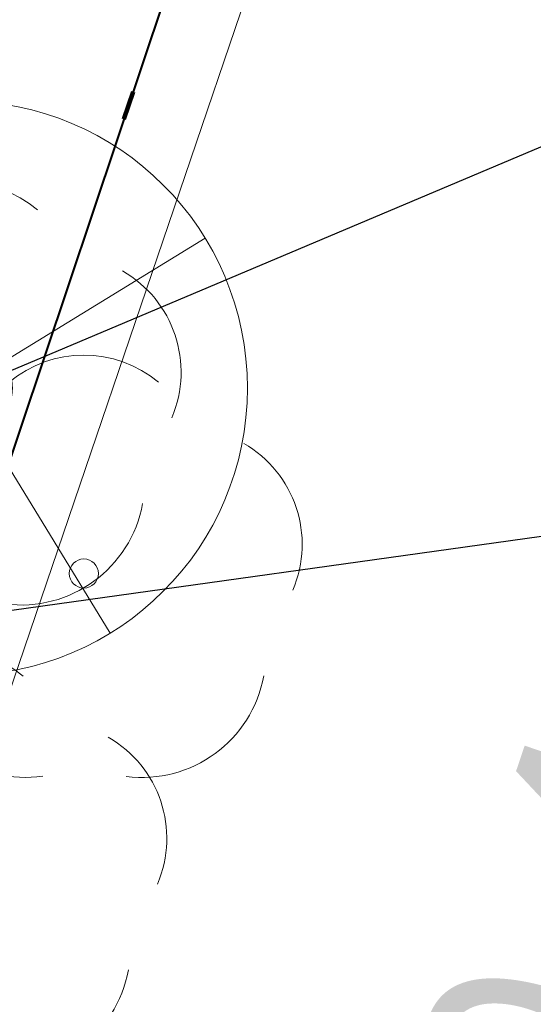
# Model space of a CAD drawing. Header units: metres. Extents: x 6599773 to 13199707, y 5688499 to 11377233.
# Tile 74 of 256: x 6599923.84 to 6599925.6, y 5688756.52 to 5688759.9. Entities that reach past the tile are written whole.
import ezdxf
from ezdxf import colors
from ezdxf.entities.mleader import LeaderData, LeaderLine
from ezdxf.enums import TextEntityAlignment as Align
from ezdxf.math import Vec2, Vec3

# ---------------------------------------------------------------- set-up
doc = ezdxf.new("R2010")
doc.units = ezdxf.units.M
doc.header["$MEASUREMENT"] = 0
for name, pattern in [('1', [0]), ('9', [1, 0, -1]), ('BTO', [0]), ('BUF', [0]), ('UPT', [0])]:
    doc.linetypes.add(name, pattern=pattern)
doc.layers.get('0').update_dxf_attribs({"linetype": 'CONTINUOUS', "lineweight": 5})
for name, color, linetype, lineweight in [('_kolor chodnik', 50, '1', 0), ('_kolor zjazdy kostka', 7, '1', 0), ('_kolor ścieżka', 10, '1', 0), ('_linie rozgran', 100, '9', 90), ('_opis drzewa', 7, 'BUF', 25), ('_opiskd', 14, 'CONTINUOUS', 15), ('_wycinka', 10, 'BUF', 15), ('OTZ_T_0', 7, 'CONTINUOUS', 13), ('UTTPOM_L_0', 30, 'UPT', 9), ('UWWOC_T_0', 5, 'CONTINUOUS', 9)]:
    doc.layers.add(name, color=color, linetype=linetype, lineweight=lineweight)
doc.layers.add('_kolor jezdnia', color=7, linetype='1', lineweight=0, true_color=0x00dbdb)
doc.layers.add('_podział mój', color=7, linetype='BTO', lineweight=40, true_color=0xdb70ff)
doc.styles.add('opis drzewa', font='ARIALN.TTF', dxfattribs={"width": 0.7, "height": 1.6})
doc.styles.add('STYL_ARIAL', font='ARIALN.TTF', dxfattribs={"width": 0.75, "oblique": 0.1})
pattern_1 = [(45, (0, 0), (-0.1767766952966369, 0.1767766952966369), []), (135, (0, 0), (-0.1767766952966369, -0.1767766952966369), [])]

# ---------------------------------------------------------------- blocks, each defined once
blk = doc.blocks.new('ddddd')
at = {"layer": '_wycinka'}
for p, q in [((6600244.106448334, 5690836.218476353), (6600245.135551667, 5690834.535523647)), ((6600245.462476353, 5690835.891551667), (6600243.779523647, 5690834.862448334))]:
    blk.add_line(p, q, dxfattribs=at)
blk.add_circle((6600244.621, 5690835.377), 0.986329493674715, dxfattribs=at)
blk = doc.blocks.new('_Dot')
at = {"color": 0, "linetype": 'ByBlock', "lineweight": -2}
blk.add_line((-0.5, 0), (-1, 0), dxfattribs=at)
at = {"color": 0, "linetype": 'ByBlock', "const_width": 0.5}
blk.add_lwpolyline([(-0.25, 0, 1), (0.25, 0, 1)], format="xyb", close=True, dxfattribs=at)
blk = doc.blocks.new('922')
at = {"layer": 'OTZ_T_0', "color": 0}
blk.add_circle((0, 0), 0.05, dxfattribs=at)
for centre, radius, start, end in [((0, 0.35), 0.4, 50.114, 129.886), ((-0.35, 0.1), 0.4, 119.84816, 203.51949), ((0.35, 0.1), 0.4, 336.88451, 60.15184), ((-0.2, -0.3), 0.4, 187.477, 278.47884), ((0.2, -0.275), 0.425, 262.6459300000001, 349.62892)]:
    blk.add_arc(centre, radius, start, end, dxfattribs=at)

msp = doc.modelspace()

# ---------------------------------------------------------------- hatches: boundary and pattern name
at = {"layer": '_kolor chodnik'}
h = msp.add_hatch(dxfattribs=at)
h.set_pattern_fill('ANSI37', color=256, scale=2)
h.set_pattern_definition(pattern_1)
h.paths.add_polyline_path([(6599849.938171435, 5688542.085872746), (6599852.232147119, 5688548.938742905), (6599853.573135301, 5688548.489851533), (6599853.827082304, 5688549.248475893), (6599851.793849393, 5688549.929093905), (6599849.895278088, 5688548.982823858), (6599847.823506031, 5688542.793750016)])
edge = h.paths.add_edge_path()
edge.add_line((6600018.106075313, 5689087.454911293), (6600022.42781917, 5689091.229234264))
edge.add_line((6600022.42781917, 5689091.229234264), (6600020.233254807, 5689093.742094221))
edge.add_line((6600020.233254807, 5689093.742094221), (6600017.159471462, 5689091.057656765))
edge.add_arc((6600023.275194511, 5689085.3851404), 8.341433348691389, 137.1531559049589, 148.8016577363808)
edge.add_line((6600016.140105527, 5689089.706021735), (6600018.106075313, 5689087.454911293))
h.paths.add_polyline_path([(6600038.501784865, 5689187.592294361), (6600037.906968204, 5689187.700586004), (6600037.63829624, 5689186.224843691), (6600038.240083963, 5689186.115282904)])
h.paths.add_polyline_path([(6600069.098302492, 5689360.276020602), (6600068.321239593, 5689360.413462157), (6600068.064048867, 5689358.936495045), (6600068.836639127, 5689358.799546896)])
h.paths.add_polyline_path([(6600082.393785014, 5689362.950258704), (6600082.941124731, 5689366.103121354), (6600081.481377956, 5689366.361351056), (6600080.923159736, 5689363.210828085)])
h.paths.add_polyline_path([(6600074.022236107, 5689388.065861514), (6600072.983907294, 5689388.249860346), (6600072.723374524, 5689386.77253894), (6600073.760538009, 5689386.588865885)])
h.paths.add_polyline_path([(6600105.613104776, 5689486.405659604), (6600106.749499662, 5689489.711933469), (6600105.298891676, 5689490.233346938), (6600104.143487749, 5689486.917306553)], flags=17)
h.paths.add_polyline_path([(6600132.519778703, 5689678.737346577), (6600131.761827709, 5689678.896110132), (6600131.444670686, 5689677.429261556), (6600132.212256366, 5689677.269208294)])
h.paths.add_polyline_path([(6600156.649397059, 5689798.7449027), (6600156.48800471, 5689797.958860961), (6600157.450195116, 5689797.757316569), (6600157.615023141, 5689798.542205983)])
h.paths.add_polyline_path([(6600189.055358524, 5689948.643107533), (6600187.902868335, 5689948.884512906), (6600187.600024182, 5689947.417400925), (6600188.748131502, 5689947.176379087)])
edge = h.paths.add_edge_path()
edge.add_line((6600204.459383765, 5690032.969035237), (6600204.153258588, 5690031.227801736))
edge.add_arc((6600202.328347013, 5690027.299936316), 4.331100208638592, 41.85300125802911, 65.08011549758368, ccw=False)
edge.add_arc((6600032.90393149, 5690051.979071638), 174.020003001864, 352.8070218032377, 353.495463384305)
edge.add_arc((6600202.372679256, 5690027.343587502), 5.999999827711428, 55.12102442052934, 69.64815978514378)
edge = h.paths.add_edge_path()
edge.add_line((6600205.046027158, 5690040.265402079), (6600204.972740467, 5690038.483452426))
edge.add_arc((6600203.986269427, 5690044.401803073), 5.999999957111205, 279.4630688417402, 294.9140560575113)
edge.add_line((6600206.513819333, 5690038.960158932), (6600206.607027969, 5690041.030672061))
edge.add_arc((6600203.986269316, 5690044.401803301), 4.270000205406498, 284.3702444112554, 307.86193139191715, ccw=False)
edge = h.paths.add_edge_path()
edge.add_arc((6600203.547470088, 5690044.558759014), 6.446878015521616, 324.4350091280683, 356.2013368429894, ccw=False)
edge.add_arc((6600203.986269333, 5690044.401803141), 6.00000007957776, 323.2169970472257, 357.4193489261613)
h.paths.add_polyline_path([(6600208.910055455, 5690121.713696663), (6600208.146285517, 5690121.748120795), (6600207.125602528, 5690121.794124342), (6600209.971605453, 5690121.665851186)])
edge = h.paths.add_edge_path()
edge.add_line((6600238.769818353, 5690481.648294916), (6600240.338176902, 5690490.873746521))
edge.add_line((6600240.338176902, 5690490.873746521), (6600241.251295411, 5690510.829461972))
edge.add_line((6600241.251295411, 5690510.829461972), (6600239.524022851, 5690510.928942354))
edge.add_line((6600239.524022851, 5690510.928942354), (6600238.633343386, 5690491.167757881))
edge.add_line((6600238.633343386, 5690491.167757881), (6600234.579716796, 5690467.661262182))
edge.add_line((6600234.579716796, 5690467.661262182), (6600234.449796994, 5690464.966873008))
edge.add_arc((6600242.443669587, 5690464.607462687), 8.00194818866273, 177.4256738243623, 268.2543056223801)
edge.add_line((6600242.199903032, 5690456.609228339), (6600242.216657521, 5690457.359274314))
edge.add_line((6600242.216657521, 5690457.359274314), (6600242.305257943, 5690458.836738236))
edge.add_arc((6600242.444504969, 5690464.607952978), 5.772894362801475, 177.0298084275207, 268.6178439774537, ccw=False)
edge.add_line((6600236.679365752, 5690464.907083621), (6600236.951876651, 5690470.95443634))
edge.add_line((6600236.951876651, 5690470.95443634), (6600238.150786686, 5690478.210832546))
edge.add_line((6600238.150786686, 5690478.210832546), (6600238.769818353, 5690481.648294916))
h.paths.add_polyline_path([(6600238.769818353, 5690481.648294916), (6600238.150786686, 5690478.210832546), (6600239.670056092, 5690477.930590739), (6600240.266710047, 5690481.376366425)], flags=17)
edge = h.paths.add_edge_path()
edge.add_line((6600223.366500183, 5690460.339976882), (6600223.276803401, 5690457.948865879))
edge.add_arc((6600221.105749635, 5690465.64864014), 7.999999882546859, 285.7465040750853, 299.8464885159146)
edge.add_line((6600225.08717264, 5690458.709744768), (6600225.240084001, 5690461.623695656))
edge.add_arc((6600221.105749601, 5690465.648640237), 5.769999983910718, 293.06724420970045, 315.7681070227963, ccw=False)
edge = h.paths.add_edge_path()
edge.add_arc((6600220.025145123, 5690444.676291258), 5.77000016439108, 37.996647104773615, 59.94382588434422, ccw=False)
edge.add_line((6600224.572175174, 5690448.22839199), (6600224.817793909, 5690451.081798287))
edge.add_arc((6600220.025145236, 5690444.676291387), 7.999999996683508, 53.19588653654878, 68.15166733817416)
edge.add_line((6600223.00235276, 5690452.101669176), (6600222.91504296, 5690449.670427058))
edge = h.paths.add_edge_path()
edge.add_arc((6600221.105749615, 5690465.648640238), 7.999999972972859, 328.0222308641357, 357.0132597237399)
edge.add_line((6600229.094882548, 5690465.23180147), (6600229.218816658, 5690467.593604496))
edge.add_line((6600229.218816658, 5690467.593604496), (6600228.218919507, 5690467.645774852))
edge.add_line((6600228.218919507, 5690467.645774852), (6600227.891778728, 5690461.411918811))
h.paths.add_polyline_path([(6600200.980142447, 5690012.236744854), (6600202.31727834, 5690011.956662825), (6600202.522293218, 5690012.935421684), (6600201.182321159, 5690013.216097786)])
h.paths.add_polyline_path([(6600196.457878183, 5689983.98337835), (6600195.202332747, 5689984.246370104), (6600194.899091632, 5689982.777335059), (6600196.150355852, 5689982.515240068)])
edge = h.paths.add_edge_path()
edge.add_line((6600112.305909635, 5689517.99101877), (6600112.691041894, 5689519.807934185))
edge.add_line((6600112.691041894, 5689519.807934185), (6600113.245521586, 5689522.423769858))
edge.add_line((6600113.245521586, 5689522.423769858), (6600111.553124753, 5689522.782507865))
edge.add_line((6600111.553124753, 5689522.782507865), (6600107.405864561, 5689503.217226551))
edge.add_line((6600107.405864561, 5689503.217226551), (6600099.494506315, 5689480.361667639))
edge.add_line((6600099.494506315, 5689480.361667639), (6600099.182814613, 5689478.891218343))
edge.add_arc((6600107.008997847, 5689477.232359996), 8.000059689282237, 168.0325629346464, 257.7529108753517)
edge.add_line((6600105.311960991, 5689469.414366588), (6600105.784990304, 5689471.593619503))
edge.add_arc((6600107.008927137, 5689477.232314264), 5.769999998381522, 168.0321375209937, 257.7533362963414, ccw=False)
edge.add_line((6600101.364343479, 5689478.42879883), (6600101.647245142, 5689479.76342708))
edge.add_line((6600101.647245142, 5689479.76342708), (6600104.143487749, 5689486.917306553))
edge.add_line((6600104.143487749, 5689486.917306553), (6600105.298891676, 5689490.233346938))
edge.add_line((6600105.298891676, 5689490.233346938), (6600108.240043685, 5689498.809726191))
edge.add_line((6600108.240043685, 5689498.809726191), (6600112.305909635, 5689517.99101877))
h.paths.add_polyline_path([(6600136.009573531, 5689645.499114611), (6600138.333647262, 5689645.012304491), (6600138.661671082, 5689646.578318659), (6600134.869459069, 5689647.372651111)])
at = {"layer": '_kolor jezdnia'}
h = msp.add_hatch(dxfattribs=at)
h.set_pattern_fill('ANSI37', color=256, scale=2.2)
h.set_pattern_definition([(311.9999999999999, (0, 0), (0.2043648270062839, 0.1840109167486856), []), (41.99999999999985, (0, 0), (-0.1840109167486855, 0.2043648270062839), [])])
edge = h.paths.add_edge_path()
edge.add_line((6599833.066047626, 5688539.933393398), (6599850.649511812, 5688527.983462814))
edge.add_arc((6599857.337592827, 5688536.653968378), 10.95025544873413, 169.5012687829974, 232.3548431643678, ccw=False)
edge.add_arc((6599858.085851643, 5688536.618142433), 11.69295282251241, 162.2507788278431, 169.9967502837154, ccw=False)
edge.add_line((6599846.949484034, 5688540.182754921), (6599847.823506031, 5688542.793750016))
edge.add_line((6599847.823506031, 5688542.793750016), (6599849.895278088, 5688548.982823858))
edge.add_line((6599849.895278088, 5688548.982823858), (6599852.434748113, 5688556.56906746))
edge.add_line((6599852.434748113, 5688556.56906746), (6599928.48625871, 5688783.760284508))
edge.add_line((6599928.48625871, 5688783.760284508), (6599931.025728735, 5688791.34652811))
edge.add_line((6599931.025728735, 5688791.34652811), (6599996.657773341, 5688987.411326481))
edge.add_line((6599996.657773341, 5688987.411326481), (6599999.197243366, 5688994.997570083))
edge.add_line((6599999.197243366, 5688994.997570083), (6600021.930100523, 5689062.908193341))
edge.add_line((6600021.930100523, 5689062.908193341), (6600017.620224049, 5689067.371531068))
edge.add_line((6600017.620224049, 5689067.371531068), (6600016.714558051, 5689064.654078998))
edge.add_line((6600016.714558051, 5689064.654078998), (6600012.423620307, 5689051.835617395))
edge.add_line((6600012.423620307, 5689051.835617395), (6600009.884150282, 5689044.249373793))
edge.add_line((6600009.884150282, 5689044.249373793), (6599977.53516164, 5688947.612159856))
edge.add_line((6599977.53516164, 5688947.612159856), (6599974.995691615, 5688940.025916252))
edge.add_line((6599974.995691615, 5688940.025916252), (6599942.096912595, 5688841.746295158))
edge.add_line((6599942.096912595, 5688841.746295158), (6599939.557442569, 5688834.160051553))
edge.add_line((6599939.557442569, 5688834.160051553), (6599882.679288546, 5688664.246042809))
edge.add_line((6599882.679288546, 5688664.246042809), (6599880.139818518, 5688656.659799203))
edge.add_line((6599880.139818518, 5688656.659799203), (6599852.464543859, 5688573.984527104))
edge.add_line((6599852.464543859, 5688573.984527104), (6599842.470137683, 5688544.127903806))
edge.add_arc((6599835.706422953, 5688546.652910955), 7.219660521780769, 248.54809133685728, 339.52856074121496, ccw=False)
h.paths.add_polyline_path([(6600044.653202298, 5689172.271628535), (6600046.276244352, 5689181.431901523), (6600047.759199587, 5689189.801539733), (6600051.0603021, 5689208.432603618), (6600052.368792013, 5689215.817578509), (6600054.808584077, 5689229.587499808), (6600056.11707399, 5689236.972474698), (6600057.346666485, 5689243.912161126), (6600058.655146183, 5689251.297078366), (6600058.831439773, 5689252.292060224), (6600060.098987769, 5689259.445963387), (6600060.139929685, 5689259.677035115), (6600061.407468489, 5689266.830886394), (6600072.329030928, 5689328.470998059), (6600073.637511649, 5689335.855921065), (6600077.337304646, 5689356.73715072), (6600078.820259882, 5689365.106788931), (6600081.142794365, 5689378.214921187), (6600082.53851694, 5689386.092227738), (6600095.187867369, 5689457.483787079), (6600091.082877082, 5689465.8405575), (6600089.043088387, 5689454.328211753), (6600087.870641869, 5689447.711051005), (6600087.560133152, 5689445.958573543), (6600086.562151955, 5689440.326076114), (6600082.433200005, 5689417.022719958), (6600080.95024477, 5689408.65308175), (6600077.202698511, 5689387.502337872), (6600075.719743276, 5689379.132699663), (6600073.469199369, 5689366.430874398), (6600071.986244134, 5689358.061236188), (6600069.986864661, 5689346.776955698), (6600068.591142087, 5689338.899649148), (6600065.559290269, 5689321.78820693), (6600064.163567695, 5689313.91090038), (6600059.719426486, 5689288.828650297), (6600058.323703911, 5689280.951343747), (6600057.563846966, 5689276.662793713), (6600056.168124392, 5689268.785487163), (6600054.804920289, 5689261.091711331), (6600053.409197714, 5689253.214404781), (6600053.264817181, 5689252.399536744), (6600051.869094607, 5689244.522230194), (6600051.183555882, 5689240.653124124), (6600049.787833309, 5689232.775817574), (6600046.593849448, 5689214.749319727), (6600045.198126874, 5689206.872013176), (6600044.41754409, 5689202.466488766), (6600042.934588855, 5689194.096850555), (6600036.429952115, 5689157.38538759), (6600034.94699688, 5689149.01574938), (6600030.579776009, 5689124.367629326), (6600027.529365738, 5689107.151445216), (6600024.895072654, 5689094.014582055), (6600030.583685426, 5689094.264316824), (6600032.945013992, 5689106.191885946), (6600043.170247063, 5689163.901990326)])
edge = h.paths.add_edge_path()
edge.add_line((6600111.106812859, 5689535.144351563), (6600111.256844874, 5689535.85214863))
edge.add_line((6600111.256844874, 5689535.85214863), (6600112.915748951, 5689543.678261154))
edge.add_line((6600112.915748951, 5689543.678261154), (6600117.304772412, 5689564.384094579))
edge.add_line((6600117.304772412, 5689564.384094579), (6600119.067357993, 5689572.699339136))
edge.add_line((6600119.067357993, 5689572.699339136), (6600120.087667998, 5689577.512794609))
edge.add_line((6600120.087667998, 5689577.512794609), (6600121.64289057, 5689584.849775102))
edge.add_line((6600121.64289057, 5689584.849775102), (6600128.436769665, 5689616.900852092))
edge.add_line((6600128.436769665, 5689616.900852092), (6600129.991992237, 5689624.237832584))
edge.add_line((6600129.991992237, 5689624.237832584), (6600132.660554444, 5689636.827148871))
edge.add_line((6600132.660554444, 5689636.827148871), (6600133.208838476, 5689639.444704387))
edge.add_line((6600133.208838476, 5689639.444704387), (6600134.848957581, 5689647.274775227))
edge.add_line((6600134.848957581, 5689647.274775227), (6600138.97649476, 5689666.979995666))
edge.add_line((6600138.97649476, 5689666.979995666), (6600140.51410642, 5689674.320687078))
edge.add_line((6600140.51410642, 5689674.320687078), (6600145.209128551, 5689696.735129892))
edge.add_line((6600145.209128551, 5689696.735129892), (6600146.746740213, 5689704.075821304))
edge.add_line((6600146.746740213, 5689704.075821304), (6600151.462308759, 5689726.588354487))
edge.add_line((6600151.462308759, 5689726.588354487), (6600152.999920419, 5689733.929045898))
edge.add_line((6600152.999920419, 5689733.929045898), (6600155.244070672, 5689744.642813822))
edge.add_line((6600155.244070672, 5689744.642813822), (6600156.781682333, 5689751.983505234))
edge.add_line((6600156.781682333, 5689751.983505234), (6600161.635515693, 5689775.156126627))
edge.add_line((6600161.635515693, 5689775.156126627), (6600163.378142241, 5689783.475576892))
edge.add_line((6600163.378142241, 5689783.475576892), (6600163.850769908, 5689785.731942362))
edge.add_line((6600163.850769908, 5689785.731942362), (6600167.028500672, 5689800.90270461))
edge.add_line((6600167.028500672, 5689800.90270461), (6600179.490888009, 5689860.399222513))
edge.add_line((6600179.490888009, 5689860.399222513), (6600181.233514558, 5689868.718672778))
edge.add_line((6600181.233514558, 5689868.718672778), (6600181.84713393, 5689871.648144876))
edge.add_line((6600181.84713393, 5689871.648144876), (6600183.38474559, 5689878.988836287))
edge.add_line((6600183.38474559, 5689878.988836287), (6600184.935818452, 5689886.393792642))
edge.add_line((6600184.935818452, 5689886.393792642), (6600186.575937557, 5689894.223863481))
edge.add_line((6600186.575937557, 5689894.223863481), (6600194.051338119, 5689929.912074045))
edge.add_line((6600194.051338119, 5689929.912074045), (6600195.691457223, 5689937.742144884))
edge.add_line((6600195.691457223, 5689937.742144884), (6600202.915799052, 5689972.231779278))
edge.add_line((6600202.915799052, 5689972.231779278), (6600204.555918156, 5689980.061850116))
edge.add_line((6600204.555918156, 5689980.061850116), (6600206.062781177, 5689987.255744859))
edge.add_line((6600206.062781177, 5689987.255744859), (6600207.702900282, 5689995.085815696))
edge.add_line((6600207.702900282, 5689995.085815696), (6600210.232559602, 5690007.162628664))
edge.add_line((6600210.232559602, 5690007.162628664), (6600211.694938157, 5690014.144150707))
edge.add_arc((6600028.177652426, 5690052.584442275), 187.5000004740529, 348.1696294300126, 357.4195276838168)
edge.add_line((6600215.487522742, 5690044.142720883), (6600208.310270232, 5690026.480446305))
edge.add_arc((6600032.903933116, 5690051.97907145), 177.2500013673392, 348.1696294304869, 351.7289130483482, ccw=False)
edge.add_line((6600206.38894146, 5690015.640182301), (6600205.966941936, 5690013.625519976))
edge.add_line((6600205.966941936, 5690013.625519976), (6600204.326822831, 5690005.795449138))
edge.add_line((6600204.326822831, 5690005.795449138), (6600197.076961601, 5689971.183982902))
edge.add_line((6600197.076961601, 5689971.183982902), (6600195.334335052, 5689962.864532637))
edge.add_line((6600195.334335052, 5689962.864532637), (6600193.44722506, 5689953.855305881))
edge.add_line((6600193.44722506, 5689953.855305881), (6600191.909227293, 5689946.512771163))
edge.add_line((6600191.909227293, 5689946.512771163), (6600185.49684423, 5689915.899498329))
edge.add_line((6600185.49684423, 5689915.899498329), (6600183.856521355, 5689908.068454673))
edge.add_line((6600183.856521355, 5689908.068454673), (6600182.066605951, 5689899.523243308))
edge.add_line((6600182.066605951, 5689899.523243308), (6600180.32407057, 5689891.204228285))
edge.add_line((6600180.32407057, 5689891.204228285), (6600174.320344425, 5689862.541919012))
edge.add_line((6600174.320344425, 5689862.541919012), (6600172.577809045, 5689854.222903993))
edge.add_line((6600172.577809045, 5689854.222903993), (6600163.663810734, 5689811.666703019))
edge.add_line((6600163.663810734, 5689811.666703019), (6600162.023782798, 5689803.837067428))
edge.add_line((6600162.023782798, 5689803.837067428), (6600160.924220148, 5689798.587659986))
edge.add_line((6600160.924220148, 5689798.587659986), (6600159.279208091, 5689790.734229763))
edge.add_line((6600159.279208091, 5689790.734229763), (6600157.107250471, 5689780.365115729))
edge.add_line((6600157.107250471, 5689780.365115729), (6600155.462238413, 5689772.511685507))
edge.add_line((6600155.462238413, 5689772.511685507), (6600153.380318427, 5689762.572418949))
edge.add_line((6600153.380318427, 5689762.572418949), (6600151.735124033, 5689754.718118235))
edge.add_line((6600151.735124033, 5689754.718118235), (6600148.586504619, 5689739.686336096))
edge.add_line((6600148.586504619, 5689739.686336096), (6600146.885007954, 5689731.563243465))
edge.add_line((6600146.885007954, 5689731.563243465), (6600141.75088822, 5689707.052510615))
edge.add_line((6600141.75088822, 5689707.052510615), (6600140.110896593, 5689699.223048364))
edge.add_line((6600140.110896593, 5689699.223048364), (6600133.483561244, 5689667.583574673))
edge.add_line((6600133.483561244, 5689667.583574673), (6600131.860394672, 5689659.834436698))
edge.add_line((6600131.860394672, 5689659.834436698), (6600131.740984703, 5689659.26436315))
edge.add_line((6600131.740984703, 5689659.26436315), (6600130.117814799, 5689651.515209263))
edge.add_line((6600130.117814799, 5689651.515209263), (6600127.278733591, 5689637.961189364))
edge.add_line((6600127.278733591, 5689637.961189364), (6600126.924568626, 5689636.290366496))
edge.add_line((6600126.924568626, 5689636.290366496), (6600125.166244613, 5689627.995226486))
edge.add_line((6600125.166244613, 5689627.995226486), (6600118.009503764, 5689594.232298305))
edge.add_line((6600118.009503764, 5689594.232298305), (6600116.251179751, 5689585.937158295))
edge.add_line((6600116.251179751, 5689585.937158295), (6600113.665314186, 5689573.737975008))
edge.add_line((6600113.665314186, 5689573.737975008), (6600111.898534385, 5689565.402943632))
edge.add_line((6600111.898534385, 5689565.402943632), (6600104.889982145, 5689532.33911599))
edge.add_line((6600104.889982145, 5689532.33911599), (6600103.226635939, 5689524.492047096))
edge.add_line((6600103.226635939, 5689524.492047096), (6600096.623876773, 5689493.342605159))
edge.add_line((6600096.623876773, 5689493.342605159), (6600094.968986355, 5689485.53542763))
edge.add_line((6600094.968986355, 5689485.53542763), (6600094.300101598, 5689482.379870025))
edge.add_line((6600094.300101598, 5689482.379870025), (6600099.182814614, 5689478.891218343))
edge.add_line((6600099.182814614, 5689478.891218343), (6600099.494506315, 5689480.361667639))
edge.add_line((6600099.494506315, 5689480.361667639), (6600111.106812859, 5689535.144351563))
edge = h.paths.add_edge_path()
edge.add_arc((6600239.213891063, 5690851.4003676), 10.0000000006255, -2.8342403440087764, 76.13703556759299, ccw=False)
edge.add_line((6600249.201658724, 5690850.905901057), (6600249.082723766, 5690848.503524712))
edge.add_line((6600249.082723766, 5690848.503524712), (6600247.016487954, 5690806.767468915))
edge.add_line((6600247.016487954, 5690806.767468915), (6600246.092398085, 5690789.152178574))
edge.add_line((6600246.092398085, 5690789.152178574), (6600233.768116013, 5690572.015170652))
edge.add_line((6600233.768116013, 5690572.015170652), (6600228.959056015, 5690465.29620206))
edge.add_line((6600228.959056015, 5690465.29620206), (6600234.588724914, 5690465.017134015))
edge.add_line((6600234.588724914, 5690465.017134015), (6600239.26254019, 5690571.767576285))
edge.add_line((6600239.26254019, 5690571.767576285), (6600252.505038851, 5690806.400146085))
edge.add_line((6600252.505038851, 5690806.400146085), (6600254.569211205, 5690848.094521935))
edge.add_arc((6600262.559425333, 5690847.6989487), 7.999999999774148, 76.13703557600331, 177.1657596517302, ccw=False)
edge.add_line((6600264.476229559, 5690855.465921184), (6600241.609896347, 5690861.109083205))
edge = h.paths.add_edge_path()
edge.add_line((6600250.031475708, 5690451.625307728), (6600250.231741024, 5690455.772579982))
edge.add_line((6600250.231741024, 5690455.772579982), (6600246.257763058, 5690456.417303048))
edge.add_line((6600246.257763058, 5690456.417303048), (6600242.171761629, 5690456.61060902))
edge.add_arc((6600242.563100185, 5690464.586983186), 7.985968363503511, 176.9123644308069, 267.1911945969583, ccw=False)
edge.add_line((6600234.588724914, 5690465.017134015), (6600228.959056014, 5690465.29620206))
edge.add_arc((6600220.965133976, 5690465.657286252), 8.002072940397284, 267.8289300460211, 357.413716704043, ccw=False)
edge.add_line((6600220.661989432, 5690457.660957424), (6600212.406915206, 5690458.119572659))
edge.add_line((6600212.406915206, 5690458.119572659), (6600208.431872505, 5690457.817501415))
edge.add_line((6600208.431872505, 5690457.817501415), (6600208.233912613, 5690454.548331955))
edge.add_line((6600208.233912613, 5690454.548331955), (6600212.129565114, 5690453.127270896))
edge.add_line((6600212.129565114, 5690453.127270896), (6600218.640548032, 5690452.76554962))
edge.add_line((6600218.640548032, 5690452.76554962), (6600216.486747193, 5690452.885205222))
edge.add_line((6600216.486747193, 5690452.885205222), (6600220.46890539, 5690452.663974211))
edge.add_arc((6600220.025145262, 5690444.676291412), 7.999999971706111, -0.3386579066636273, 86.8201700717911, ccw=False)
edge.add_line((6600228.025005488, 5690444.629006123), (6600227.803602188, 5690439.649256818))
edge.add_line((6600227.803602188, 5690439.649256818), (6600226.885525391, 5690435.936828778))
edge.add_line((6600226.885525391, 5690435.936828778), (6600225.534849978, 5690405.967249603))
edge.add_line((6600225.534849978, 5690405.967249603), (6600226.115199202, 5690402.187514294))
edge.add_line((6600226.115199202, 5690402.187514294), (6600213.445139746, 5690121.008786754))
edge.add_line((6600213.445139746, 5690121.008786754), (6600213.352800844, 5690118.960058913))
edge.add_line((6600213.352800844, 5690118.960058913), (6600209.980184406, 5690044.131649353))
edge.add_arc((6600203.986269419, 5690044.401803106), 5.999999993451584, 257.4162346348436, 357.41934921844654, ccw=False)
edge.add_line((6600202.679069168, 5690038.545931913), (6600201.589735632, 5690033.666039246))
edge.add_line((6600201.589735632, 5690033.666039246), (6600203.67987942, 5690033.199458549))
edge.add_arc((6600202.372679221, 5690027.343587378), 5.999999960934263, -8.27108729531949, 77.41623506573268, ccw=False)
edge.add_line((6600208.310270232, 5690026.480446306), (6600215.487522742, 5690044.142720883))
edge.add_line((6600215.487522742, 5690044.142720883), (6600216.199687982, 5690059.944661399))
edge.add_line((6600216.199687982, 5690059.944661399), (6600216.537356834, 5690067.437056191))
edge.add_line((6600216.537356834, 5690067.437056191), (6600223.893528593, 5690230.66011469))
edge.add_line((6600223.893528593, 5690230.66011469), (6600224.231197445, 5690238.152509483))
edge.add_line((6600224.231197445, 5690238.152509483), (6600233.507835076, 5690443.987992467))
edge.add_arc((6600241.499722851, 5690443.627812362), 7.999999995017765, 87.29208981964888, 177.4195277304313, ccw=False)
edge.add_line((6600241.877677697, 5690451.618879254), (6600246.021541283, 5690451.422886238))
edge.add_line((6600246.021541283, 5690451.422886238), (6600246.427694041, 5690451.443388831))
edge.add_line((6600246.427694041, 5690451.443388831), (6600246.793970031, 5690451.461878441))
edge.add_line((6600246.793970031, 5690451.461878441), (6600250.031475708, 5690451.625307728))
edge = h.paths.add_edge_path()
edge.add_line((6600007.33756506, 5689086.20374581), (6600006.980466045, 5689080.740822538))
edge.add_line((6600006.980466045, 5689080.740822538), (6600007.229745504, 5689080.720859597))
edge.add_line((6600007.229745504, 5689080.720859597), (6600008.093335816, 5689080.601653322))
edge.add_line((6600008.093335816, 5689080.601653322), (6600008.702681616, 5689080.53831051))
edge.add_arc((6600008.140193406, 5689070.554142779), 9.999999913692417, -18.557800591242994, 86.77547804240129, ccw=False)
edge.add_line((6600017.620224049, 5689067.371531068), (6600021.930100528, 5689062.908193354))
edge.add_arc((6599734.83819726, 5689159.011261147), 302.7499967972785, 341.4922000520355, 343.8640860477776)
edge.add_arc((6600034.895369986, 5689072.315877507), 9.581213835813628, 98.63328270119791, 164.5273290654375, ccw=False)
edge.add_line((6600033.457137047, 5689081.788529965), (6600033.832640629, 5689081.798737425))
edge.add_line((6600033.832640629, 5689081.798737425), (6600034.422462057, 5689082.05700874))
edge.add_line((6600034.422462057, 5689082.05700874), (6600036.833623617, 5689082.139040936))
edge.add_line((6600036.833623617, 5689082.139040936), (6600036.730225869, 5689087.148851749))
edge.add_line((6600036.730225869, 5689087.148851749), (6600036.579860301, 5689087.134303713))
edge.add_arc((6600036.479565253, 5689093.136286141), 6.002820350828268, 169.1687651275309, 270.9573417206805, ccw=False)
edge.add_line((6600030.583685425, 5689094.264316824), (6600024.895072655, 5689094.014582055))
edge.add_arc((6600015.200558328, 5689096.162123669), 9.929528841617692, 271.0943432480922, 347.5094668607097, ccw=False)
edge.add_arc((6600014.909438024, 5689089.646776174), 3.446070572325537, 264.4236009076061, 278.0194998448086, ccw=False)
edge.add_line((6600014.574573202, 5689086.217014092), (6600014.299554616, 5689086.232508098))
edge.add_line((6600014.299554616, 5689086.232508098), (6600010.474232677, 5689086.448019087))
edge.add_line((6600010.474232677, 5689086.448019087), (6600007.33756506, 5689086.20374581))
edge = h.paths.add_edge_path()
edge.add_line((6600105.490725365, 5689463.953528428), (6600106.927559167, 5689464.047234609))
edge.add_line((6600106.927559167, 5689464.047234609), (6600107.835, 5689468.66))
edge.add_line((6600107.835, 5689468.66), (6600105.311960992, 5689469.414366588))
edge.add_arc((6600107.008997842, 5689477.232359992), 8.000059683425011, 168.0325628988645, 257.7529109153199, ccw=False)
edge.add_line((6600099.182814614, 5689478.891218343), (6600094.300101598, 5689482.379870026))
edge.add_arc((6600586.245114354, 5689378.10423892), 502.8750369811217, 168.032376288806, 169.9522165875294)
edge.add_line((6600091.082877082, 5689465.8405575), (6600095.187867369, 5689457.483787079))
edge.add_arc((6600103.06517392, 5689456.088064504), 8.000000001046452, 77.7533362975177, 169.9524553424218, ccw=False)
edge.add_line((6600104.762140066, 5689463.906012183), (6600105.490725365, 5689463.953528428))
at = {"layer": '_kolor zjazdy kostka'}
h = msp.add_hatch(dxfattribs=at)
h.set_pattern_fill('ANSI37', color=256, scale=2)
h.set_pattern_definition(pattern_1)
h.paths.add_polyline_path([(6600244.137440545, 5690813.934732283), (6600242.369522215, 5690814.022127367), (6600242.097568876, 5690808.528921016), (6600243.865482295, 5690808.44142671)])
h.paths.add_polyline_path([(6600247.012128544, 5690806.679412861), (6600247.44273645, 5690815.377295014), (6600247.393289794, 5690814.378518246), (6600247.113277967, 5690808.722537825)])
h.paths.add_polyline_path([(6600242.297085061, 5690788.088808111), (6600240.958726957, 5690788.155683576), (6600240.648818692, 5690782.664569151), (6600241.987258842, 5690782.599147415)])
h.paths.add_polyline_path([(6600245.558275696, 5690780.919298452), (6600246.037231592, 5690789.405686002), (6600244.985820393, 5690788.453468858), (6600244.612601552, 5690781.981345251)])
h.paths.add_polyline_path([(6600241.348405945, 5690723.711515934), (6600242.272017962, 5690722.691689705), (6600242.749709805, 5690731.155680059), (6600241.698138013, 5690730.203317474), (6600241.472690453, 5690726.27550499)])
h.paths.add_polyline_path([(6600225.772794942, 5690394.589141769), (6600224.731429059, 5690393.637598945), (6600224.461246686, 5690387.644646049), (6600225.412923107, 5690386.603142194)])
h.paths.add_polyline_path([(6600223.012390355, 5690333.280720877), (6600223.372595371, 5690341.272607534), (6600222.32835346, 5690340.318436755), (6600222.058239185, 5690334.324941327)])
h.paths.add_polyline_path([(6600215.496388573, 5690166.390602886), (6600215.856593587, 5690174.382489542), (6600214.812834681, 5690173.428760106), (6600214.542018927, 5690167.435062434)])
h.paths.add_polyline_path([(6600212.446537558, 5690121.053392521), (6600213.399499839, 5690120.010473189), (6600213.788744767, 5690128.503024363), (6600212.745135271, 5690127.54943145)])
h.paths.add_polyline_path([(6600209.977420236, 5690121.665589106), (6600210.225142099, 5690127.162117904), (6600207.346107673, 5690127.291879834), (6600207.119593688, 5690121.794395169)])
h.paths.add_polyline_path([(6600207.950178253, 5690070.725854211), (6600204.880846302, 5690070.828947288), (6600204.643784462, 5690065.333808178), (6600207.702521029, 5690065.204598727)])
h.paths.add_polyline_path([(6600200.981479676, 5690012.236464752), (6600199.969248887, 5690007.339980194), (6600201.282587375, 5690007.064882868), (6600202.31726072, 5690011.956666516)])
h.paths.add_polyline_path([(6600193.613960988, 5689970.406358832), (6600192.398010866, 5689970.660657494), (6600191.286205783, 5689965.274578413), (6600192.486379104, 5689965.023185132)])
h.paths.add_polyline_path([(6600189.061271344, 5689948.671423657), (6600189.984133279, 5689953.050774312), (6600188.818902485, 5689953.32186217), (6600187.908781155, 5689948.91282903)])
h.paths.add_polyline_path([(6600180.976201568, 5689915.317449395), (6600179.952861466, 5689910.421322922), (6600181.008474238, 5689910.200199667), (6600182.033843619, 5689915.09540201)])
h.paths.add_polyline_path([(6600176.508279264, 5689893.538690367), (6600177.476023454, 5689893.335973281), (6600178.603605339, 5689898.719146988), (6600177.636002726, 5689898.922290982)])
h.paths.add_polyline_path([(6600179.28182965, 5689859.401159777), (6600180.522246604, 5689860.211927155), (6600181.057490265, 5689860.561775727), (6600183.598022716, 5689860.029600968), (6600184.726606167, 5689865.412570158), (6600182.186324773, 5689865.943033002), (6600181.604764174, 5689866.832779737), (6600181.024456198, 5689867.720610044)])
h.paths.add_polyline_path([(6600160.20081012, 5689810.862606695), (6600159.232772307, 5689811.065842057), (6600158.207991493, 5689806.171529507), (6600159.17573568, 5689805.968812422)])
h.paths.add_polyline_path([(6600156.493917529, 5689797.987177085), (6600155.463416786, 5689793.068691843), (6600156.431160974, 5689792.865974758), (6600157.461419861, 5689797.784520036)])
edge = h.paths.add_edge_path()
edge.add_arc((6600173.111981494, 5689800.679690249), 5.999999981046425, 204.6731153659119, 239.5411154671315, ccw=False)
edge.add_arc((6600173.162096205, 5689800.685330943), 6.047914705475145, 168.3203586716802, 204.5234866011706, ccw=False)
edge.add_line((6600167.239404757, 5689801.909666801), (6600163.65166784, 5689784.781499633))
edge.add_arc((6600169.524220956, 5689783.551410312), 5.999999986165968, 139.2146049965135, 168.1696294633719, ccw=False)
edge.add_arc((6600169.524220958, 5689783.551410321), 5.999999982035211, 96.80962310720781, 139.2146050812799, ccw=False)
edge.add_line((6600168.81279652, 5689789.509083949), (6600170.070461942, 5689795.507731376))
h.paths.add_polyline_path([(6600163.526364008, 5689776.866746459), (6600166.051243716, 5689776.337874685), (6600167.179826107, 5689781.720838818), (6600164.653945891, 5689782.24992016), (6600163.941148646, 5689783.340449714), (6600163.493329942, 5689784.025580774), (6600161.750703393, 5689775.706130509), (6600162.438017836, 5689776.155376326)])
h.paths.add_polyline_path([(6600152.614191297, 5689774.643430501), (6600153.639138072, 5689779.536616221), (6600152.646757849, 5689779.74492896), (6600151.646447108, 5689774.846147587)])
h.paths.add_polyline_path([(6600150.121074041, 5689767.466820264), (6600148.177624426, 5689758.167954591), (6600149.115997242, 5689757.971390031), (6600151.066362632, 5689767.268392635)])
h.paths.add_polyline_path([(6600142.970741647, 5689739.332500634), (6600141.888449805, 5689734.142420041), (6600144.036614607, 5689733.695518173), (6600145.123068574, 5689738.882330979)])
h.paths.add_polyline_path([(6600136.256357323, 5689701.052153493), (6600137.154085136, 5689700.864096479), (6600138.287960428, 5689706.274871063), (6600137.38649247, 5689706.464182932)])
h.paths.add_polyline_path([(6600130.081494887, 5689667.099389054), (6600129.212847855, 5689667.281639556), (6600128.083282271, 5689661.898895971), (6600128.953953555, 5689661.716447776)])
h.paths.add_polyline_path([(6600128.397394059, 5689659.030340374), (6600127.554144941, 5689659.207226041), (6600126.493408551, 5689653.810049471), (6600127.269860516, 5689653.647397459)])
h.paths.add_polyline_path([(6600134.990411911, 5689640.633636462), (6600137.30714639, 5689640.148363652), (6600138.339560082, 5689645.040620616), (6600136.015486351, 5689645.500958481), (6600135.435178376, 5689646.388788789), (6600134.8548704, 5689647.276619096), (6600133.214751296, 5689639.446548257), (6600134.102581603, 5689640.026856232)])
h.paths.add_polyline_path([(6600122.164164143, 5689634.294831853), (6600121.024067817, 5689628.914244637), (6600122.015114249, 5689628.705875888), (6600123.155614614, 5689634.086346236)])
h.paths.add_polyline_path([(6600114.542075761, 5689593.450769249), (6600113.493359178, 5689593.398339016), (6600112.364315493, 5689588.045694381), (6600113.29076438, 5689587.547532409)])
h.paths.add_polyline_path([(6600110.194543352, 5689572.941097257), (6600109.207819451, 5689573.148880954), (6600108.06771793, 5689567.768269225), (6600109.050143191, 5689567.53521504)])
h.paths.add_polyline_path([(6600119.083213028, 5689565.540446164), (6600119.089125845, 5689565.542290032), (6600121.462438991, 5689565.065690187), (6600122.598093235, 5689570.447168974), (6600120.229622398, 5689570.949214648), (6600119.651446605, 5689571.8119627), (6600119.073270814, 5689572.72765526), (6600117.310757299, 5689564.412754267)])
h.paths.add_polyline_path([(6600101.698666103, 5689532.937884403), (6600100.730666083, 5689533.141679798), (6600099.694214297, 5689528.250234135), (6600100.669121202, 5689528.045267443)])
h.paths.add_polyline_path([(6600094.06402112, 5689496.827028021), (6600093.080194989, 5689497.033910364), (6600092.036590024, 5689492.143967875), (6600093.038865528, 5689491.933250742)])
h.paths.add_polyline_path([(6600083.709836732, 5689453.749808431), (6600082.738586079, 5689448.336231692), (6600084.647281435, 5689448.027407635), (6600085.606840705, 5689453.416583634)])
h.paths.add_polyline_path([(6600084.434394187, 5689446.825895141), (6600083.731191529, 5689446.921126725), (6600082.928047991, 5689442.491821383), (6600083.649300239, 5689442.394910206)])
h.paths.add_polyline_path([(6600078.04194071, 5689410.721110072), (6600078.996952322, 5689416.137564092), (6600078.0548333, 5689416.304853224), (6600077.111232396, 5689410.886043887)])
h.paths.add_polyline_path([(6600072.911565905, 5689386.768652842), (6600071.96046622, 5689381.312635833), (6600072.800073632, 5689381.163221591), (6600073.76645083, 5689386.590709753)])
h.paths.add_polyline_path([(6600082.887400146, 5689379.432062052), (6600085.278102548, 5689379.034943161), (6600086.160383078, 5689383.956496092), (6600083.759726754, 5689384.355378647), (6600083.152078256, 5689385.224725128), (6600082.544429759, 5689386.094071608), (6600081.148707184, 5689378.216765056), (6600082.018053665, 5689378.824413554)])
h.paths.add_polyline_path([(6600080.731401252, 5689363.247695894), (6600080.041469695, 5689363.369939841), (6600079.433821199, 5689364.239286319), (6600078.8261727, 5689365.108632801), (6600077.343217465, 5689356.73899459), (6600078.212563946, 5689357.346643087), (6600079.081910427, 5689357.954291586), (6600081.429189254, 5689357.564866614), (6600082.388748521, 5689362.980514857)])
h.paths.add_polyline_path([(6600069.104215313, 5689360.304336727), (6600070.063917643, 5689365.720487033), (6600069.2708267, 5689365.861009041), (6600068.327152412, 5689360.441778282)])
h.paths.add_polyline_path([(6600066.55061698, 5689345.891799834), (6600065.546169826, 5689346.069805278), (6600064.677796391, 5689341.145792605), (6600065.678290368, 5689340.968483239)])
h.paths.add_polyline_path([(6600061.138656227, 5689321.077501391), (6600060.270282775, 5689316.15348863), (6600061.250715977, 5689315.979734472), (6600062.127590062, 5689320.902245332)])
h.paths.add_polyline_path([(6600055.325252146, 5689288.11325564), (6600054.456878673, 5689283.189242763), (6600055.410852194, 5689283.020177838), (6600056.28317863, 5689287.917022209)])
h.paths.add_polyline_path([(6600048.045675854, 5689182.819289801), (6600050.371939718, 5689182.407116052), (6600051.314445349, 5689187.67761207), (6600048.980409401, 5689188.064690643), (6600048.372760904, 5689188.934037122), (6600047.765112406, 5689189.803383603), (6600046.306982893, 5689181.603992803), (6600046.972918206, 5689182.069462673)])
h.paths.add_polyline_path([(6600040.943690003, 5689201.374141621), (6600039.339175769, 5689201.66987967), (6600038.429882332, 5689196.244216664), (6600039.984130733, 5689195.958493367)])
h.paths.add_polyline_path([(6600032.993704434, 5689156.473759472), (6600032.278185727, 5689156.600537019), (6600031.299242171, 5689151.188930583), (6600032.034145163, 5689151.058111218)])
h.paths.add_polyline_path([(6600026.309179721, 5689123.603833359), (6600025.417362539, 5689118.683970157), (6600026.271201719, 5689118.532684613), (6600027.143528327, 5689123.456001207)])
h.paths.add_polyline_path([(6600013.302986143, 5689054.462576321), (6600015.84245617, 5689062.048819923), (6600014.576741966, 5689061.417973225), (6600012.672139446, 5689055.728290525)])
h.paths.add_polyline_path([(6599974.547216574, 5688938.686171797), (6599977.086686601, 5688946.272415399), (6599975.820972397, 5688945.641568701), (6599973.916369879, 5688939.951886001)])
h.paths.add_polyline_path([(6599942.102825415, 5688841.748139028), (6599940.837111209, 5688841.117292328), (6599938.932508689, 5688835.427609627), (6599939.563355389, 5688834.161895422)])
h.paths.add_polyline_path([(6599882.685201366, 5688664.247886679), (6599881.419487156, 5688663.617039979), (6599879.514884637, 5688657.927357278), (6599880.145731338, 5688656.661643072)])
h.paths.add_polyline_path([(6599851.799762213, 5688549.930937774), (6599853.832995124, 5688549.250319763), (6599855.420163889, 5688553.991722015), (6599853.386930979, 5688554.672340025), (6599852.913795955, 5688555.621625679), (6599852.440660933, 5688556.570911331), (6599849.901190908, 5688548.984667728)])
h.paths.add_polyline_path([(6600233.581687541, 5690586.458647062), (6600234.520016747, 5690585.337735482), (6600234.976631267, 5690593.42826699), (6600233.922640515, 5690592.499827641)])
h.paths.add_polyline_path([(6600231.728371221, 5690526.750719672), (6600230.676277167, 5690525.793817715), (6600230.420013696, 5690519.782861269), (6600231.363586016, 5690518.655686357)])
h.paths.add_polyline_path([(6600237.577122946, 5690639.505119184), (6600236.516490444, 5690638.540451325), (6600236.176926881, 5690632.541599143), (6600237.1204992, 5690631.41442423)])
h.paths.add_polyline_path([(6600238.927801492, 5690681.139540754), (6600239.8637879, 5690680.021427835), (6600240.320411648, 5690688.112122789), (6600239.268317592, 5690687.155220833)])
h.paths.add_polyline_path([(6600218.122284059, 5690224.814875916), (6600217.079933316, 5690223.862433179), (6600216.809648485, 5690217.865326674), (6600217.762143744, 5690216.822918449)])
h.paths.add_polyline_path([(6600219.363739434, 5690274.535639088), (6600220.315886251, 5690273.493612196), (6600220.675810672, 5690281.480778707), (6600219.633750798, 5690280.528598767)])
h.paths.add_polyline_path([(6600168.75986753, 5689856.554734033), (6600169.729143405, 5689856.351696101), (6600170.857343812, 5689861.737822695), (6600169.889741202, 5689861.940966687)])
h.paths.add_polyline_path([(6600168.841833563, 5689852.115601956), (6600167.871405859, 5689852.319339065), (6600166.844894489, 5689847.425845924), (6600167.816759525, 5689847.221809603)])
at = {"layer": '_kolor ścieżka'}
h = msp.add_hatch(dxfattribs=at)
h.set_pattern_fill('ANSI37', color=10, scale=2)
h.set_pattern_definition(pattern_1)
edge = h.paths.add_edge_path()
edge.add_line((6599877.145262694, 5688659.244027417), (6599854.614951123, 5688591.938475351))
edge.add_line((6599854.614951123, 5688591.938475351), (6599854.214414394, 5688589.387325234))
edge.add_line((6599854.214414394, 5688589.387325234), (6599839.435327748, 5688545.233719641))
edge.add_arc((6599834.52303551, 5688547.748213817), 5.518450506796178, 246.5150871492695, 332.8930934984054, ccw=False)
edge.add_line((6599832.323891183, 5688542.68688393), (6599836.925902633, 5688539.594394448))
edge.add_arc((6599835.881373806, 5688546.528699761), 7.012533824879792, 278.5661808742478, 339.9794081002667)
edge.add_line((6599842.470137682, 5688544.127903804), (6599857.359687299, 5688588.607952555))
edge.add_line((6599857.359687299, 5688588.607952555), (6599857.303782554, 5688591.591210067))
edge.add_line((6599857.303782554, 5688591.591210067), (6599879.508971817, 5688657.925513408))
edge.add_line((6599879.508971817, 5688657.925513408), (6599879.193548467, 5688658.558370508))
edge.add_line((6599879.193548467, 5688658.558370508), (6599877.145262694, 5688659.244027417))
h.paths.add_polyline_path([(6599879.193548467, 5688658.558370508), (6599879.508971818, 5688657.925513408), (6599881.413574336, 5688663.615196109), (6599880.780717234, 5688663.299772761), (6599878.732431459, 5688663.985429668), (6599877.145262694, 5688659.244027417)])
h.paths.add_polyline_path([(6599938.926595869, 5688835.425765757), (6599938.61117252, 5688836.058622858), (6599936.562886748, 5688836.744279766), (6599878.732431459, 5688663.985429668), (6599880.780717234, 5688663.299772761), (6599881.413574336, 5688663.615196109)])
h.paths.add_polyline_path([(6599974.364844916, 5688941.291630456), (6599974.049421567, 5688941.924487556), (6599972.001135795, 5688942.610144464), (6599936.562886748, 5688836.744279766), (6599938.61117252, 5688836.058622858), (6599938.926595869, 5688835.425765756)])
h.paths.add_polyline_path([(6599974.049421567, 5688941.924487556), (6599974.364844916, 5688941.291630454), (6600009.253303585, 5689045.515087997), (6600008.937880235, 5689046.147945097), (6600006.889594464, 5689046.833602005), (6599972.001135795, 5688942.610144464)])
h.paths.add_polyline_path([(6600008.937880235, 5689046.147945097), (6600009.253303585, 5689045.515087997), (6600011.157906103, 5689051.204770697), (6600010.525049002, 5689050.889347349), (6600008.476763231, 5689051.575004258), (6600006.889594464, 5689046.833602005)])
edge = h.paths.add_edge_path()
edge.add_arc((6599858.085851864, 5688536.618142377), 11.69295304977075, 162.2507788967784, 169.9967501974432)
edge.add_line((6599846.570656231, 5688538.649255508), (6599849.824991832, 5688528.706403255))
edge.add_line((6599849.824991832, 5688528.706403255), (6599853.135519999, 5688528.731057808))
edge.add_line((6599853.135519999, 5688528.731057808), (6599849.868997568, 5688538.728963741))
edge.add_line((6599849.868997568, 5688538.728963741), (6599850.886451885, 5688541.768438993))
edge.add_line((6599850.886451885, 5688541.768438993), (6599849.938171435, 5688542.085872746))
edge.add_line((6599849.938171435, 5688542.085872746), (6599847.823506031, 5688542.793750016))
edge.add_line((6599847.823506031, 5688542.793750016), (6599846.949484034, 5688540.182754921))
edge = h.paths.add_edge_path()
edge.add_arc((6600008.743460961, 5689068.123037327), 7.659999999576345, 341.4922000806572, 372.1491631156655)
edge.add_line((6600016.231900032, 5689069.735141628), (6600014.371922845, 5689078.374983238))
edge.add_arc((6600008.140193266, 5689070.554142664), 10.00000004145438, 51.45178747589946, 78.26461791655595)
edge.add_line((6600010.174112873, 5689080.345116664), (6600010.018184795, 5689077.577393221))
edge.add_arc((6600009.814745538, 5689075.098871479), 2.486856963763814, 14.594442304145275, 85.30763078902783, ccw=False)
edge.add_line((6600012.221360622, 5689075.725498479), (6600013.747330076, 5689068.637167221))
edge.add_line((6600013.747330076, 5689068.637167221), (6600013.596857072, 5689066.921144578))
edge.add_line((6600013.596857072, 5689066.921144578), (6600008.476763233, 5689051.575004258))
edge.add_line((6600008.476763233, 5689051.575004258), (6600010.525049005, 5689050.88934735))
edge.add_line((6600010.525049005, 5689050.88934735), (6600011.157906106, 5689051.204770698))
edge.add_line((6600011.157906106, 5689051.204770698), (6600016.00728921, 5689065.691494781))

# ---------------------------------------------------------------- linework, layer by layer
at = {"layer": '_linie rozgran', "lineweight": 90, "ltscale": 2}
msp.add_lwpolyline([(6600030.348422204, 5689076.243038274), (6599864.024958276, 5688580.051650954), (6599850.199901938, 5688538.618809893), (6599851.513, 5688534.393), (6599854.081261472, 5688528.283242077), (6599846.604379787, 5688533.136720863), (6599838.554236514, 5688539.011790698), (6599831.01, 5688544.560000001), (6599831.36575498, 5688545.645937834), (6599834.825033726, 5688543.342750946), (6599838.712247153, 5688545.593856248), (6599853.455783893, 5688589.641253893), (6599853.466151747, 5688593.232024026), (6600012.715234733, 5689068.96212712)], dxfattribs=at)
at = {"layer": '_podział mój'}
msp.add_line((6600030.348422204, 5689076.243038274), (6599864.024958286, 5688580.051650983), dxfattribs=at)
at = {"layer": 'UTTPOM_L_0', "color": 30}
msp.add_lwpolyline([(6599913.61, 5688727.64), (6599930.71, 5688777.89)], dxfattribs=at)

# ---------------------------------------------------------------- block references
at = {"layer": '_wycinka'}
msp.add_blockref('ddddd', (-320.9865183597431, -2076.739433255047), dxfattribs=at)
at = {"layer": 'OTZ_T_0', "color": 7}
for p in [(6599923.643, 5688758.593), (6599924.059, 5688758.001), (6599923.594, 5688756.992)]:
    msp.add_blockref('922', p, dxfattribs=at)

# ---------------------------------------------------------------- texts
at = {"layer": 'UWWOC_T_0', "color": 5, "style": 'STYL_ARIAL'}
msp.add_text('219.46', height=0.875, rotation=71.3083, dxfattribs=at).set_placement((6599925.8874, 5688754.7895), align=Align.BOTTOM_LEFT)

# ---------------------------------------------------------------- leaders
at = {"layer": '_opis drzewa'}
ml = msp.add_multileader_mtext('Standard', dxfattribs=at)
ml.set_content('56', color=256, style='opis drzewa')
ml.set_leader_properties()
ml.set_arrow_properties(name='DOT')
ml.build(insert=Vec2(0, 0))
ml.multileader.update_dxf_attribs({"dogleg_length": 1, "arrow_head_size": 0.3})
ctx = ml.context
ctx.base_point, ctx.char_height, ctx.arrow_head_size, ctx.landing_gap_size, ctx.plane_origin = Vec3(6599927.852264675, 5688759.983388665), 1.6, 0.3, 0.3, Vec3(6599923.665478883, 5688758.637662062)
notes = []
notes.append((ctx, [(0, (1, 1, 0), (6599926.852264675, 5688759.983388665), (1, 0), 1, [(0, [(6599923.665478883, 5688758.637662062)], 0, [])])]))
ctx.mtext.insert, ctx.mtext.rotation, ctx.mtext.flow_direction = Vec3(6599928.152264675, 5688760.79703123), -4.660029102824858, 5
ml = msp.add_multileader_mtext('Standard', dxfattribs=at)
ml.set_content('57', color=256, style='opis drzewa')
ml.set_leader_properties()
ml.set_arrow_properties(name='DOT')
ml.build(insert=Vec2(0, 0))
ml.multileader.update_dxf_attribs({"dogleg_length": 1, "arrow_head_size": 0.3})
ctx = ml.context
ctx.base_point, ctx.char_height, ctx.arrow_head_size, ctx.landing_gap_size, ctx.plane_origin = Vec3(6599927.851191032, 5688758.29890385), 1.6, 0.3, 0.3, Vec3(6599922.978240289, 5688757.759892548)
notes.append((ctx, [(0, (1, 1, 0), (6599926.851191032, 5688758.29890385), (1, 0), 1, [(0, [(6599922.978240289, 5688757.759892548)], 0, [])])]))
ctx.mtext.insert, ctx.mtext.rotation, ctx.mtext.flow_direction = Vec3(6599928.151191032, 5688759.112546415), -4.660029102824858, 5
ml = msp.add_multileader_mtext('Standard', dxfattribs=at)
ml.set_content('58', color=256, style='opis drzewa')
ml.set_leader_properties()
ml.set_arrow_properties(name='DOT')
ml.build(insert=Vec2(0, 0))
ml.multileader.update_dxf_attribs({"dogleg_length": 1, "arrow_head_size": 0.3})
ctx = ml.context
ctx.base_point, ctx.char_height, ctx.arrow_head_size, ctx.landing_gap_size, ctx.plane_origin = Vec3(6599928.131468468, 5688755.658362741), 1.6, 0.3, 0.3, Vec3(6599922.768, 5688756.582)
notes.append((ctx, [(0, (1, 1, 0), (6599927.131468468, 5688755.658362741), (1, 0), 1, [(0, [(6599922.768, 5688756.582)], 0, [])])]))
ctx.mtext.insert, ctx.mtext.rotation, ctx.mtext.flow_direction = Vec3(6599928.431468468, 5688756.472005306), -4.660029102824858, 5
at = {"layer": '_opiskd'}
ml = msp.add_multileader_mtext('Standard', dxfattribs=at)
ml.set_content('t48', color=256, style='opis drzewa')
ml.set_leader_properties()
ml.set_arrow_properties(name='DOT')
ml.build(insert=Vec2(0, 0))
ml.multileader.update_dxf_attribs({"dogleg_length": 1, "arrow_head_size": 0.3})
ctx = ml.context
ctx.base_point, ctx.char_height, ctx.arrow_head_size, ctx.landing_gap_size, ctx.plane_origin, ctx.plane_x_axis, ctx.plane_y_axis = Vec3(6599924.715360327, 5688755.156029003), 1.6, 0.3, 0.3, Vec3(6599917.096181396, 5688750.383548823), Vec3(-0.07152834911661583, -0.9974385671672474), Vec3(0.9974385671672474, -0.07152834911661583)
notes.append((ctx, [(0, (1, 1, 0), (6599924.786888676, 5688756.15346757), (-0.07152834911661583, -0.9974385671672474), 1, [(0, [(6599921.158197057, 5688756.684286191)], 0, [])])]))
ctx.mtext.insert, ctx.mtext.text_direction, ctx.mtext.rotation, ctx.mtext.flow_direction = Vec3(6599925.505460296, 5688754.798598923), Vec3(-0.07152834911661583, -0.9974385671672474), -0.01922960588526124, 5
for ctx, leaders in notes:
    for number, flags, end, landing, length, lines in leaders:
        leader = LeaderData()
        leader.index, (leader.has_last_leader_line, leader.has_dogleg_vector, leader.attachment_direction) = number, flags
        leader.last_leader_point, leader.dogleg_vector, leader.dogleg_length = Vec3(end), Vec3(landing), length
        for number, points, colour, breaks in lines:
            line = LeaderLine()
            line.index, line.vertices, line.color, line.breaks = number, Vec3.list(points), colors.encode_raw_color(colour), breaks
            leader.lines.append(line)
        ctx.leaders.append(leader)

doc.saveas('drawing.dxf')
